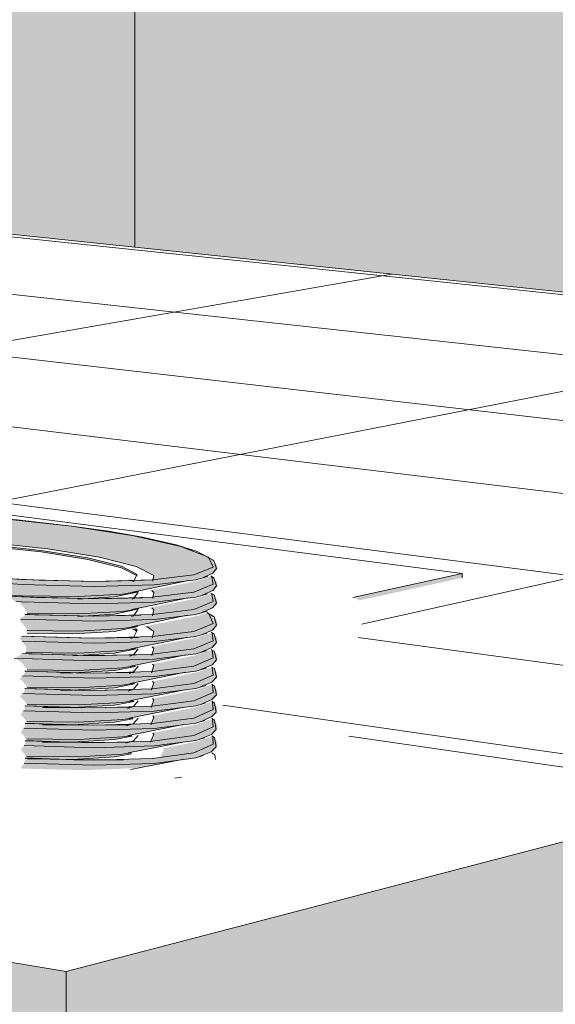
# Model space of a CAD drawing. Header units: metres. Extents: x -1.7 to 80, y -8.6 to 1.8.
# Tile 68 of 79: x 79.93867 to 79.94051, y 1.74325 to 1.74663. Entities that reach past the tile are written whole.
import ezdxf

# ---------------------------------------------------------------- set-up
doc = ezdxf.new("R2010")
doc.units = ezdxf.units.M
for name, color, linetype, lineweight in [('A-FLOR', 192, 'Continuous', 9), ('A-FLOR-PATT', 8, 'Continuous', 9), ('A-GENM', 13, 'Continuous', 18), ('A-MASS', 70, 'Continuous', 9), ('A-WALL', 5, 'Continuous', 18), ('Q-SPCQ', 91, 'Continuous', 18)]:
    doc.layers.add(name, color=color, linetype=linetype, lineweight=lineweight)

# ---------------------------------------------------------------- blocks, each defined once
blk = doc.blocks.new('FP_5-paginação RESTAURANTE-BALCÃO DISTRIBUIÇÃO')
at = {"layer": 'A-FLOR-PATT'}
for p, q in [((-4.0618185, 1.7452753), (-4.0687508, 1.7460004)), ((-4.0618496, 1.745053), (-4.0687695, 1.7458115)), ((-4.0663627, 1.7457601), (-4.068817, 1.7453316)), ((-4.0607939, 1.7446834), (-4.0687901, 1.7456038)), ((-4.0646383, 1.7455801), (-4.0678395, 1.744953)), ((-4.0586609, 1.7441442), (-4.0688128, 1.7453744)), ((-4.0627611, 1.7453842), (-4.0664649, 1.7445577)), ((-4.0574215, 1.7436593), (-4.0688423, 1.7451203)), ((-4.0574829, 1.7432932), (-4.0664784, 1.744512)), ((-4.0575517, 1.7428824), (-4.0665101, 1.7441722))]:
    blk.add_line(p, q, dxfattribs=at)

msp = doc.modelspace()

# ---------------------------------------------------------------- hatches: boundary and pattern name
at = {"layer": 'A-FLOR'}
h = msp.add_hatch(color=256, dxfattribs=at)
h.paths.add_polyline_path([(79.9047554, 1.7369309), (79.9276831, 1.7419691), (79.9276831, 1.7419921), (79.9047554, 1.7369683)], flags=0)
h.paths.add_polyline_path([(79.9398327, 1.7446389), (79.9401861, 1.7447166), (79.9401861, 1.7447317), (79.9398144, 1.7446483), (79.9398289, 1.7446421)], flags=0)
at = {"layer": 'A-GENM'}
for points in [[(79.9388257, 1.7427323), (79.9412794, 1.7434343), (79.9412794, 1.7440052), (79.9388257, 1.7433643), (79.9388257, 1.7431019)], [(79.9388257, 1.7427323), (79.9388257, 1.7433643), (79.9362303, 1.7438002), (79.9362303, 1.7432098), (79.938643, 1.7427659)]]:
    msp.add_hatch(color=256, dxfattribs=at).paths.add_polyline_path(points, flags=0)
at = {"layer": 'A-WALL'}
h = msp.add_hatch(color=256, dxfattribs=at)
h.paths.add_polyline_path([(79.9444901, 1.7452857), (79.9444901, 1.7472553), (79.9443575, 1.7472734), (79.9443575, 1.7475604), (79.9449784, 1.7475554), (79.9449784, 1.7552083), (79.9448684, 1.7551804), (79.9375101, 1.7543435), (79.9375101, 1.7509721), (79.937737, 1.750976), (79.937737, 1.7468822), (79.9379514, 1.7468648), (79.9379514, 1.7465663), (79.937737, 1.7465364), (79.937737, 1.7459905), (79.9425532, 1.7454878)], flags=0)
h.paths.add_polyline_path([(79.9375301, 1.746899), (79.9375286, 1.7507976), (79.9375101, 1.7507972), (79.9375101, 1.7469007), (79.9375135, 1.7469004)], flags=0)
at = {"layer": 'Q-SPCQ'}
for points in [[(79.9379001, 1.7448033), (79.9379194, 1.7448277), (79.9380185, 1.7448459), (79.938158, 1.7448533), (79.9383639, 1.7448497), (79.9386023, 1.7448329), (79.9387632, 1.7448157), (79.9388445, 1.7448941), (79.9385626, 1.7449228), (79.9383514, 1.744937), (79.9381176, 1.7449433), (79.9379214, 1.7449383), (79.9377807, 1.7449226), (79.9377092, 1.7448975), (79.9377145, 1.7448652), (79.9378033, 1.7448273), (79.9378995, 1.7448034)], [(79.9391164, 1.7447056), (79.9391432, 1.7447078), (79.939269, 1.7447285), (79.9393306, 1.7447535), (79.9393147, 1.7447872), (79.9392202, 1.7448243), (79.9390577, 1.7448611), (79.9388445, 1.7448941), (79.9387632, 1.7448157), (79.9389625, 1.7447817), (79.9390747, 1.7447517), (79.939126, 1.7447232), (79.9391167, 1.7447061)], [(79.9379579, 1.7447973), (79.9379729, 1.7448165), (79.9380553, 1.7448326), (79.9381896, 1.7448398), (79.9383749, 1.7448366), (79.9385949, 1.744821), (79.93874, 1.7448055), (79.93874, 1.744811), (79.9385223, 1.7448329), (79.9383449, 1.7448431), (79.9381896, 1.7448453), (79.9380452, 1.7448362), (79.9379726, 1.7448217), (79.9379548, 1.7447988)], [(79.9390684, 1.7447237), (79.9390699, 1.7447285), (79.939007, 1.7447587), (79.9388872, 1.7447874), (79.93874, 1.744811), (79.93874, 1.7448055), (79.9389005, 1.7447797), (79.9390217, 1.7447478), (79.9390666, 1.7447246)], [(79.9388684, 1.7446523), (79.939024, 1.7446617), (79.9392351, 1.7447057), (79.9391102, 1.7446923), (79.9389022, 1.7446878), (79.9386486, 1.7446959), (79.9384223, 1.7447102), (79.9385241, 1.7446854), (79.9385726, 1.7446698), (79.9386046, 1.7446596), (79.93871, 1.7446547), (79.9387968, 1.7446534)], [(79.9389215, 1.7446274), (79.9391275, 1.744633), (79.9392761, 1.7446524), (79.9393298, 1.7446727), (79.9393404, 1.7446807), (79.9393444, 1.7446867), (79.9393457, 1.7447005), (79.9393252, 1.7447227), (79.9393187, 1.7447199), (79.9393306, 1.7446943), (79.9392626, 1.7446669), (79.9391036, 1.7446494), (79.9388868, 1.7446453), (79.938628, 1.7446545), (79.9386135, 1.744654), (79.9386462, 1.7446393), (79.9386546, 1.7446358), (79.9387121, 1.7446333), (79.938909, 1.7446278)], [(79.9391161, 1.7446458), (79.9391529, 1.7446495), (79.9392706, 1.7446696), (79.9393306, 1.7446943), (79.9393184, 1.7447204), (79.9392757, 1.7447056), (79.939113, 1.7446733), (79.9391261, 1.7446644), (79.9391163, 1.7446463)], [(79.9388642, 1.744644), (79.9389939, 1.7446515), (79.9390513, 1.7446651), (79.9390148, 1.7446598), (79.9388491, 1.7446524), (79.9386344, 1.7446575), (79.9386055, 1.7446577), (79.9386149, 1.7446541), (79.9387198, 1.7446482), (79.9388641, 1.744644)], [(79.9389215, 1.7445676), (79.939139, 1.7445746), (79.9392764, 1.744593), (79.9393296, 1.7446132), (79.9393404, 1.7446214), (79.9393444, 1.7446275), (79.9393457, 1.7446414), (79.9393251, 1.7446633), (79.9393187, 1.744661), (79.9393285, 1.7446342), (79.9392626, 1.7446074), (79.9391034, 1.7445897), (79.9389181, 1.7445847), (79.9386839, 1.7445893), (79.9386816, 1.7445857), (79.9386741, 1.744578), (79.938673, 1.7445748), (79.9387101, 1.7445736), (79.9389074, 1.744568)], [(79.9391157, 1.7445861), (79.9391479, 1.744589), (79.9392646, 1.7446076), (79.9393306, 1.7446351), (79.9393186, 1.744661), (79.9392756, 1.744646), (79.9391139, 1.7446141), (79.9391261, 1.7446056), (79.9391158, 1.7445864)], [(79.9388684, 1.7445929), (79.939024, 1.7446023), (79.9392351, 1.7446461), (79.9391102, 1.7446325), (79.9389215, 1.7446274), (79.9386596, 1.7446327), (79.9386697, 1.7446261), (79.9386847, 1.7446099), (79.9386897, 1.7446001), (79.9386907, 1.7445955), (79.9388363, 1.7445934)], [(79.9389215, 1.7444918), (79.9391429, 1.7444994), (79.9392751, 1.744517), (79.9393307, 1.7445387), (79.9393404, 1.7445463), (79.9393444, 1.7445523), (79.9393457, 1.7445665), (79.9393383, 1.7445782), (79.9393353, 1.7445818), (79.9393224, 1.744592), (79.9393153, 1.7445937), (79.9393287, 1.7445592), (79.9392626, 1.7445319), (79.9391031, 1.7445139), (79.9389181, 1.7445089), (79.9386706, 1.7445141), (79.9386651, 1.7445084), (79.938676, 1.7444989), (79.9389074, 1.7444922)], [(79.9388595, 1.7445844), (79.9389932, 1.7445921), (79.9390502, 1.7446056), (79.9390145, 1.7446005), (79.9388491, 1.7445929), (79.9386914, 1.7445941), (79.9386915, 1.7445893), (79.9388541, 1.7445845)], [(79.9391153, 1.7445103), (79.9391465, 1.7445132), (79.9392646, 1.7445321), (79.9393306, 1.74456), (79.9393147, 1.7445949), (79.9393093, 1.7445967), (79.9392778, 1.7445858), (79.9390943, 1.74455), (79.9391262, 1.7445311), (79.9391155, 1.7445109)], [(79.9388684, 1.7445335), (79.9390331, 1.7445447), (79.9392306, 1.7445859), (79.9391102, 1.7445727), (79.9389215, 1.7445676), (79.9386694, 1.7445741), (79.9386661, 1.7445688), (79.9386849, 1.744549), (79.9386897, 1.7445405), (79.9386906, 1.7445361), (79.938824, 1.7445341)], [(79.9389215, 1.744432), (79.9391386, 1.7444391), (79.939275, 1.7444574), (79.9393294, 1.7444785), (79.9393404, 1.744487), (79.9393448, 1.7444968), (79.9393457, 1.7445074), (79.9393386, 1.7445184), (79.9393339, 1.7445241), (79.9393266, 1.7445293), (79.9393195, 1.7445253), (79.9393288, 1.7445), (79.9392625, 1.7444723), (79.9391029, 1.7444542), (79.9389181, 1.7444491), (79.9386723, 1.7444543), (79.9386608, 1.7444473), (79.9386522, 1.7444408), (79.9387101, 1.7444382), (79.9389199, 1.744432)], [(79.9388491, 1.7445244), (79.939003, 1.7445349), (79.9390361, 1.7445438), (79.9390141, 1.7445411), (79.9388491, 1.7445335), (79.9386915, 1.7445341), (79.9386915, 1.7445268), (79.9387683, 1.7445256)], [(79.9390685, 1.7445315), (79.9390699, 1.7445363), (79.9390562, 1.7445423), (79.9390528, 1.7445399), (79.939067, 1.7445323)], [(79.9391149, 1.7444506), (79.9391512, 1.7444543), (79.9392646, 1.7444726), (79.9393306, 1.7445007), (79.9393191, 1.7445264), (79.9392753, 1.7445109), (79.9391159, 1.7444797), (79.9391262, 1.7444723), (79.939115, 1.7444508)], [(79.9388684, 1.7444581), (79.939024, 1.7444677), (79.9392296, 1.7445102), (79.9391102, 1.744497), (79.9389215, 1.7444918), (79.9386762, 1.7444974), (79.9386874, 1.7444804), (79.938689, 1.7444654), (79.9386869, 1.7444609), (79.9388363, 1.7444586)], [(79.9389215, 1.7443722), (79.9391342, 1.7443788), (79.9392749, 1.7443978), (79.9393293, 1.744419), (79.9393414, 1.744429), (79.9393448, 1.7444375), (79.9393457, 1.7444484), (79.9393386, 1.7444593), (79.9393339, 1.7444652), (79.9393273, 1.7444701), (79.93932, 1.7444653), (79.9393289, 1.7444408), (79.9392625, 1.7444128), (79.9391104, 1.7443947), (79.9389181, 1.7443893), (79.9386844, 1.7443943), (79.9386816, 1.7443863), (79.938679, 1.7443793), (79.9389074, 1.7443726)], [(79.9388491, 1.7444491), (79.938992, 1.7444574), (79.9390265, 1.744467), (79.9390137, 1.7444658), (79.9388491, 1.7444581), (79.9386872, 1.7444597), (79.9386858, 1.744454), (79.9388487, 1.7444491)], [(79.9391146, 1.7443908), (79.9391405, 1.744393), (79.9392646, 1.7444131), (79.9393306, 1.7444415), (79.9393192, 1.744467), (79.9392693, 1.7444502), (79.9391189, 1.7444193), (79.9391262, 1.7444135), (79.9391149, 1.7443914)], [(79.9388684, 1.7443987), (79.939024, 1.7444084), (79.9392306, 1.7444507), (79.9391102, 1.7444372), (79.9389199, 1.744432), (79.9386541, 1.7444377), (79.9386703, 1.7444276), (79.9386854, 1.7444109), (79.938694, 1.7444014), (79.9388363, 1.7443992)], [(79.9388684, 1.7443392), (79.939024, 1.744349), (79.9392247, 1.7443904), (79.9391102, 1.7443775), (79.9389017, 1.7443728), (79.9386741, 1.7443781), (79.9386666, 1.7443705), (79.9386856, 1.7443501), (79.9386937, 1.7443419), (79.9388446, 1.7443396)], [(79.9389215, 1.7443124), (79.9391365, 1.7443194), (79.9392748, 1.7443382), (79.9393292, 1.7443596), (79.9393404, 1.7443685), (79.9393448, 1.7443783), (79.9393457, 1.7443893), (79.9393421, 1.7443926), (79.9393339, 1.7444062), (79.9393271, 1.7444107), (79.93932, 1.7444063), (79.9393291, 1.7443816), (79.9392646, 1.7443535), (79.9391104, 1.7443349), (79.9389181, 1.7443295), (79.9386845, 1.7443349), (79.9386828, 1.7443272), (79.938679, 1.7443196), (79.9389074, 1.7443128)], [(79.9388491, 1.7443897), (79.938992, 1.7443981), (79.9390265, 1.7444076), (79.9390134, 1.7444064), (79.9388491, 1.7443987), (79.9386914, 1.7444011), (79.9386915, 1.7443941), (79.938821, 1.7443902)], [(79.9391142, 1.7443311), (79.9391497, 1.7443348), (79.9392686, 1.7443553), (79.9393306, 1.7443822), (79.939319, 1.7444075), (79.939275, 1.7443918), (79.93912, 1.7443599), (79.9391263, 1.7443546), (79.9391145, 1.7443317)], [(79.9388684, 1.7442798), (79.9390193, 1.7442888), (79.9392306, 1.7443315), (79.9391102, 1.7443177), (79.9389215, 1.7443124), (79.9386756, 1.7443181), (79.9386667, 1.7443098), (79.9386859, 1.7442892), (79.9386912, 1.7442826), (79.9388363, 1.7442803)], [(79.9389215, 1.7442526), (79.9391275, 1.7442585), (79.9392762, 1.7442792), (79.9393291, 1.7443002), (79.9393404, 1.7443092), (79.9393448, 1.744319), (79.9393457, 1.7443302), (79.9393418, 1.7443341), (79.9393339, 1.7443472), (79.939327, 1.7443513), (79.93932, 1.7443473), (79.9393292, 1.7443224), (79.9392646, 1.744294), (79.9391104, 1.7442752), (79.9389181, 1.7442697), (79.9386847, 1.7442756), (79.9386838, 1.7442678), (79.9386804, 1.7442598), (79.9389074, 1.744253)], [(79.9388491, 1.7443303), (79.9389935, 1.7443391), (79.9390215, 1.7443475), (79.9388456, 1.7443393), (79.9386914, 1.7443417), (79.9386917, 1.7443343), (79.93881, 1.744331)], [(79.9391139, 1.7442713), (79.9391372, 1.7442731), (79.9392646, 1.744294), (79.9393306, 1.744323), (79.9393188, 1.744348), (79.939275, 1.7443323), (79.9391203, 1.7443009), (79.9391263, 1.7442958), (79.9391141, 1.7442716)], [(79.9389215, 1.7441927), (79.9391332, 1.7441995), (79.9392761, 1.7442197), (79.9393297, 1.7442413), (79.9393404, 1.74425), (79.9393448, 1.7442598), (79.9393457, 1.7442711), (79.9393411, 1.7442766), (79.9393339, 1.7442882), (79.9393295, 1.7442929), (79.93932, 1.7442883), (79.9393293, 1.7442632), (79.9392646, 1.7442344), (79.9391104, 1.7442154), (79.9389154, 1.7442099), (79.9386847, 1.7442151), (79.9386838, 1.7442069), (79.9386804, 1.7442001), (79.9389074, 1.7441932)], [(79.9388684, 1.7442203), (79.939024, 1.7442303), (79.9392306, 1.7442719), (79.9391102, 1.744258), (79.9389215, 1.7442526), (79.9386781, 1.7442592), (79.938669, 1.7442471), (79.9386861, 1.7442283), (79.9386906, 1.7442232), (79.9388186, 1.7442211)], [(79.9388491, 1.744271), (79.938992, 1.7442795), (79.9390215, 1.7442881), (79.9388491, 1.7442798), (79.9386914, 1.7442823), (79.9386923, 1.7442746), (79.9388341, 1.7442712)], [(79.9391136, 1.7442116), (79.939137, 1.7442134), (79.9392646, 1.7442344), (79.9393306, 1.7442637), (79.9393186, 1.7442885), (79.939275, 1.7442727), (79.93912, 1.7442423), (79.9391263, 1.744237), (79.9391139, 1.7442122)], [(79.9389215, 1.7441329), (79.9391442, 1.7441412), (79.9392745, 1.7441595), (79.9393289, 1.7441813), (79.9393404, 1.7441907), (79.9393448, 1.7442006), (79.9393455, 1.7442093), (79.9393439, 1.7442136), (79.9393413, 1.7442171), (79.9393336, 1.7442296), (79.9393298, 1.7442337), (79.9393202, 1.744229), (79.9393294, 1.744204), (79.9392646, 1.7441749), (79.9391062, 1.7441556), (79.9389122, 1.7441502), (79.9386848, 1.7441565), (79.9386838, 1.7441459), (79.9386805, 1.7441404), (79.9389074, 1.7441334)], [(79.9388491, 1.7442116), (79.9389997, 1.744222), (79.9390215, 1.7442287), (79.9388491, 1.7442204), (79.9386913, 1.7442222), (79.9386915, 1.7442148), (79.9388446, 1.7442116)], [(79.9391133, 1.7441519), (79.9391365, 1.7441538), (79.9392646, 1.7441749), (79.9393306, 1.7442045), (79.9393183, 1.744229), (79.9392749, 1.7442132), (79.9391201, 1.7441834), (79.9391263, 1.7441782), (79.9391136, 1.7441525)], [(79.9388684, 1.7441609), (79.9390193, 1.7441701), (79.9392306, 1.7442123), (79.9391102, 1.7441982), (79.9389215, 1.7441927), (79.9386792, 1.744199), (79.9386692, 1.7441864), (79.9386865, 1.7441672), (79.9386906, 1.7441638), (79.9388213, 1.7441617)], [(79.9389215, 1.7440731), (79.9391314, 1.7440798), (79.9392744, 1.7440999), (79.9393288, 1.7441219), (79.9393404, 1.7441314), (79.9393448, 1.7441413), (79.9393455, 1.7441501), (79.9393439, 1.7441545), (79.9393421, 1.7441561), (79.9393339, 1.7441703), (79.9393301, 1.7441745), (79.9393204, 1.7441695), (79.9393295, 1.7441448), (79.9392646, 1.7441153), (79.9391203, 1.7440962), (79.938909, 1.7440905), (79.9386847, 1.7440968), (79.9386838, 1.7440849), (79.9386813, 1.7440806), (79.9389074, 1.7440736)], [(79.9388491, 1.7441522), (79.938992, 1.7441609), (79.9390215, 1.7441694), (79.9388491, 1.7441609), (79.9386906, 1.7441625), (79.9386914, 1.7441604), (79.9386915, 1.7441551), (79.9388051, 1.7441529)], [(79.9391297, 1.7440932), (79.9391453, 1.7440957), (79.9392646, 1.7441153), (79.9393306, 1.7441453), (79.9393181, 1.7441694), (79.9392748, 1.7441536), (79.9391583, 1.744131), (79.9391607, 1.7441247), (79.9391488, 1.7441001), (79.9391299, 1.7440933)], [(79.9388684, 1.7441015), (79.939024, 1.7441116), (79.9392235, 1.7441517), (79.939117, 1.7441387), (79.9389215, 1.7441329), (79.9386796, 1.7441382), (79.9386753, 1.7441336), (79.9386699, 1.7441252), (79.9386868, 1.7441062), (79.9386906, 1.7441043), (79.9388363, 1.744102)], [(79.9388922, 1.744056), (79.9390154, 1.7440606), (79.9390686, 1.744064), (79.9391537, 1.7440766), (79.9392083, 1.7440901), (79.939117, 1.7440789), (79.9389215, 1.7440731), (79.9386807, 1.7440792), (79.9386755, 1.7440724), (79.9386701, 1.7440645), (79.9386736, 1.7440612), (79.9388654, 1.7440564)], [(79.9388491, 1.7440928), (79.938992, 1.7441016), (79.9390215, 1.74411), (79.9388491, 1.7441015), (79.9386901, 1.7441026), (79.9386914, 1.7440973), (79.9386915, 1.7440954), (79.9388372, 1.744093)]]:
    msp.add_hatch(color=256, dxfattribs=at).paths.add_polyline_path(points, flags=0)
h = msp.add_hatch(color=256, dxfattribs=at)
h.paths.add_polyline_path([(79.9390577, 1.7448611), (79.9390482, 1.7448632), (79.939048, 1.7448626)], flags=0)
h.paths.add_polyline_path([(79.9392202, 1.7448243), (79.9391867, 1.7448335), (79.9391308, 1.7448469), (79.9390981, 1.744852), (79.9392146, 1.7448256)], flags=0)
h.paths.add_polyline_path([(79.9389215, 1.7446872), (79.9391275, 1.7446927), (79.9392755, 1.7447117), (79.9393303, 1.7447324), (79.9393404, 1.74474), (79.9393444, 1.744746), (79.9393457, 1.7447596), (79.9393276, 1.744782), (79.9392652, 1.7448082), (79.939286, 1.7447985), (79.9393148, 1.7447871), (79.9393306, 1.7447535), (79.9392627, 1.7447265), (79.9391039, 1.7447092), (79.9389092, 1.7447045), (79.9386377, 1.7447135), (79.9383749, 1.7447336), (79.9381637, 1.7447572), (79.9381613, 1.7447536), (79.938222, 1.7447449), (79.9383437, 1.7447252), (79.9384338, 1.7447111), (79.9387101, 1.7446931), (79.938915, 1.7446874)], flags=0)

# ---------------------------------------------------------------- linework, layer by layer
at = {"layer": 'A-FLOR'}
for p, q in [((79.9401861, 1.7447317), (79.9373413, 1.7450984)), ((79.9398112, 1.7446495), (79.9401861, 1.7447317)), ((79.9401861, 1.7447166), (79.9401861, 1.7447317))]:
    msp.add_line(p, q, dxfattribs=at)
at = {"layer": 'A-GENM', "lineweight": 9}
for p, q in [((79.9412794, 1.7440052), (79.9393644, 1.7442788)), ((79.9388257, 1.7433643), (79.9412794, 1.7440052)), ((79.9362303, 1.7438002), (79.9388257, 1.7433643)), ((79.9388257, 1.7427323), (79.9388257, 1.7433643))]:
    msp.add_line(p, q, dxfattribs=at)
at = {"layer": 'A-MASS'}
for p, q in [((79.9390612, 1.7510207), (79.9390612, 1.7458523)), ((79.9390612, 1.7458523), (79.9409169, 1.7456586))]:
    msp.add_line(p, q, dxfattribs=at)
at = {"layer": 'A-WALL', "lineweight": 9}
msp.add_line((79.937737, 1.7459905), (79.9444901, 1.7452857), dxfattribs=at)
at = {"layer": 'Q-SPCQ', "lineweight": 9}
for p, q in [((79.9392466, 1.7447078), (79.9390534, 1.7446675)), ((79.9392445, 1.7446479), (79.9390519, 1.744608)), ((79.9393147, 1.7445949), (79.9393117, 1.7445968)), ((79.9392425, 1.744588), (79.9390503, 1.7445485)), ((79.9390688, 1.744532), (79.9390586, 1.7445405)), ((79.9392398, 1.744512), (79.9390483, 1.744473)), ((79.9392377, 1.7444521), (79.9390468, 1.7444134)), ((79.9392355, 1.7443921), (79.9390452, 1.7443539)), ((79.9392334, 1.7443322), (79.9390435, 1.7442943)), ((79.9392312, 1.7442722), (79.9390419, 1.7442348)), ((79.9392289, 1.7442122), (79.9390402, 1.7441752)), ((79.9392267, 1.7441523), (79.9390386, 1.7441156)), ((79.9392244, 1.7440923), (79.9390462, 1.7440579)), ((79.939222, 1.7440323), (79.9391986, 1.7440278))]:
    msp.add_line(p, q, dxfattribs=at)
for points in [[(79.9377253, 1.7448389, 0), (79.9376962, 1.7448593, 0), (79.9376878, 1.7448767, 0), (79.9377054, 1.7449016, 0), (79.9377717, 1.7449227, 0), (79.9378487, 1.7449336, 0), (79.9379672, 1.7449416, 0), (79.9381321, 1.744944, 0), (79.9383388, 1.7449383, 0), (79.938453, 1.744932, 0), (79.9386572, 1.7449157, 0), (79.9388454, 1.7448946, 0)], [(79.9388445, 1.7448941, 0), (79.9386013, 1.7449202, 0), (79.9383514, 1.744937, 0), (79.9381176, 1.7449433, 0), (79.9379214, 1.7449383, 0), (79.9377807, 1.7449226, 0), (79.9377092, 1.7448975, 0), (79.9377145, 1.7448652, 0), (79.9377976, 1.7448287, 0), (79.937952, 1.7447915, 0), (79.9381637, 1.7447572, 0)], [(79.9393147, 1.7447872, 0), (79.9392202, 1.7448243, 0), (79.9390577, 1.7448611, 0), (79.9388445, 1.7448941, 0)], [(79.939294, 1.7447165, 0), (79.9393298, 1.7447324, 0), (79.9393427, 1.7447485, 0), (79.9393333, 1.7447761, 0), (79.939276, 1.7448073, 0), (79.9392031, 1.7448301, 0), (79.9390875, 1.7448562, 0), (79.938971, 1.7448767, 0), (79.9388454, 1.7448946, 0)], [(79.9387632, 1.7448157, 0), (79.9385578, 1.7448376, 0), (79.9383481, 1.7448506, 0), (79.938158, 1.7448533, 0), (79.9380093, 1.7448454, 0), (79.9379194, 1.7448277, 0), (79.9378987, 1.7448034, 0)], [(79.93874, 1.744811, 0), (79.9385534, 1.7448309, 0), (79.9383626, 1.7448428, 0), (79.9381896, 1.7448453, 0), (79.9380545, 1.744838, 0), (79.9379729, 1.744822, 0), (79.9379548, 1.7447988, 0), (79.9379699, 1.744786, 0)], [(79.93874, 1.7448055, 0), (79.9385534, 1.7448255, 0), (79.9383626, 1.7448373, 0), (79.9381896, 1.7448398, 0), (79.9380545, 1.7448326, 0), (79.9379729, 1.7448165, 0)], [(79.9390548, 1.7447038, 0), (79.9390565, 1.7447045, 0), (79.9390699, 1.7447285, 0), (79.9390153, 1.7447566, 0), (79.9389005, 1.7447852, 0), (79.93874, 1.744811, 0)], [(79.9390693, 1.7447236, 0), (79.9390153, 1.744751, 0), (79.9389005, 1.7447797, 0), (79.93874, 1.7448055, 0)], [(79.9391239, 1.7447049, 0), (79.939127, 1.7447249, 0), (79.9390666, 1.7447558, 0), (79.9389399, 1.7447874, 0), (79.9387632, 1.7448157, 0)], [(79.9381637, 1.7447572, 0), (79.9384124, 1.7447294, 0), (79.9386728, 1.7447111, 0), (79.9389181, 1.7447043, 0), (79.9391224, 1.7447097, 0), (79.9392646, 1.7447267, 0), (79.9393306, 1.7447535, 0), (79.939315, 1.7447871, 0)], [(79.9390945, 1.7447083, 0), (79.9389365, 1.7447044, 0), (79.9387328, 1.7447086, 0), (79.9386182, 1.7447142, 0), (79.9384997, 1.7447222, 0), (79.9383233, 1.7447382, 0), (79.938163, 1.7447574, 0)], [(79.9384083, 1.7447129, 0), (79.9384116, 1.7447126, 0), (79.9386742, 1.7446941, 0), (79.9389215, 1.7446872, 0), (79.9391275, 1.7446927, 0), (79.9392708, 1.74471, 0), (79.9393122, 1.7447216, 0)], [(79.9386091, 1.7446549, 0), (79.9386728, 1.7446514, 0), (79.9389181, 1.7446445, 0), (79.9391224, 1.7446499, 0), (79.9392646, 1.7446672, 0), (79.9393306, 1.7446943, 0), (79.9393263, 1.7447194, 0)], [(79.9392931, 1.7446567, 0), (79.9393293, 1.7446727, 0), (79.9393426, 1.7446889, 0), (79.9393336, 1.7447169, 0), (79.9393227, 1.744723, 0)], [(79.9386004, 1.7446588, 0), (79.9386731, 1.7446552, 0), (79.9388684, 1.7446523, 0), (79.9390193, 1.7446608, 0), (79.9390723, 1.7446691, 0)], [(79.9386533, 1.7446355, 0), (79.9386742, 1.7446344, 0), (79.9389215, 1.7446274, 0), (79.9391275, 1.744633, 0), (79.9392708, 1.7446504, 0), (79.9393112, 1.7446618, 0)], [(79.9390753, 1.7446688, 0), (79.938992, 1.7446512, 0), (79.9388661, 1.7446435, 0)], [(79.9390525, 1.7446438, 0), (79.9390565, 1.7446454, 0), (79.9390724, 1.7446654, 0)], [(79.9391231, 1.7446452, 0), (79.939127, 1.7446661, 0), (79.9391195, 1.744673, 0)], [(79.9392921, 1.744597, 0), (79.9393288, 1.744613, 0), (79.9393425, 1.7446293, 0), (79.9393339, 1.7446577, 0), (79.9393231, 1.7446638, 0)], [(79.9390882, 1.7446482, 0), (79.9389289, 1.7446446, 0), (79.9387248, 1.7446491, 0), (79.938611, 1.7446549, 0)], [(79.9386849, 1.744591, 0), (79.9389181, 1.7445847, 0), (79.9391224, 1.7445902, 0), (79.9392646, 1.7446076, 0), (79.9393306, 1.7446351, 0), (79.9393263, 1.7446604, 0)], [(79.9386704, 1.7445749, 0), (79.9386742, 1.7445747, 0), (79.9389215, 1.7445676, 0), (79.9391275, 1.7445732, 0), (79.9392708, 1.7445908, 0), (79.9393101, 1.744602, 0)], [(79.9386732, 1.7445159, 0), (79.9389181, 1.7445089, 0), (79.9391224, 1.7445145, 0), (79.9392646, 1.7445321, 0), (79.9393306, 1.74456, 0), (79.939315, 1.7445947, 0)], [(79.9386915, 1.7445951, 0), (79.9388684, 1.7445929, 0), (79.9390193, 1.7446014, 0), (79.9390698, 1.7446093, 0)], [(79.9390753, 1.7446097, 0), (79.938992, 1.7445919, 0), (79.9388661, 1.7445841, 0)], [(79.9390501, 1.7445838, 0), (79.9390565, 1.7445864, 0), (79.9390724, 1.7446063, 0)], [(79.9391222, 1.7445855, 0), (79.939127, 1.7446072, 0), (79.9391201, 1.7446138, 0)], [(79.9392908, 1.7445212, 0), (79.9393281, 1.7445373, 0), (79.9393423, 1.7445537, 0), (79.9393342, 1.7445826, 0), (79.9393087, 1.7445974, 0)], [(79.9390818, 1.7445882, 0), (79.9389212, 1.7445848, 0), (79.9387166, 1.7445897, 0), (79.9386839, 1.7445918, 0)], [(79.9386745, 1.7444989, 0), (79.9389215, 1.7444918, 0), (79.9391275, 1.7444975, 0), (79.9392708, 1.7445154, 0), (79.9393088, 1.7445261, 0)], [(79.938675, 1.7444561, 0), (79.9389181, 1.7444491, 0), (79.9391224, 1.7444547, 0), (79.9392646, 1.7444726, 0), (79.9393306, 1.7445007, 0), (79.9393272, 1.7445258, 0)], [(79.9386915, 1.7445357, 0), (79.9388684, 1.7445335, 0), (79.9390193, 1.7445421, 0), (79.9390673, 1.7445495, 0)], [(79.9390719, 1.7445492, 0), (79.938992, 1.7445326, 0), (79.9388491, 1.7445244, 0), (79.9386922, 1.7445261, 0)], [(79.939047, 1.7445078, 0), (79.9390565, 1.7445115, 0), (79.9390699, 1.7445363, 0), (79.9390635, 1.7445425, 0)], [(79.9391211, 1.7445098, 0), (79.939127, 1.7445326, 0), (79.9391033, 1.7445496, 0)], [(79.9392898, 1.7444614, 0), (79.9393276, 1.7444776, 0), (79.9393422, 1.7444941, 0), (79.9393344, 1.7445234, 0), (79.9393241, 1.7445295, 0)], [(79.9390735, 1.744512, 0), (79.9389112, 1.7445091, 0), (79.938706, 1.7445145, 0), (79.9386734, 1.7445166, 0)], [(79.9386475, 1.7444407, 0), (79.9386742, 1.7444392, 0), (79.9389215, 1.744432, 0), (79.9391275, 1.7444377, 0), (79.9392708, 1.7444558, 0), (79.9393076, 1.7444662, 0)], [(79.9386853, 1.7443958, 0), (79.9389181, 1.7443893, 0), (79.9391224, 1.744395, 0), (79.9392646, 1.7444131, 0), (79.9393306, 1.7444415, 0), (79.9393272, 1.7444668, 0)], [(79.9386876, 1.7444605, 0), (79.9388684, 1.7444581, 0), (79.9390193, 1.7444668, 0), (79.9390641, 1.7444737, 0)], [(79.9390675, 1.7444725, 0), (79.938992, 1.7444574, 0), (79.9388491, 1.7444491, 0)], [(79.9390444, 1.7444478, 0), (79.9390565, 1.7444524, 0), (79.9390726, 1.7444721, 0)], [(79.9391201, 1.7444501, 0), (79.939127, 1.7444738, 0), (79.9391214, 1.7444795, 0)], [(79.9392888, 1.7444016, 0), (79.939327, 1.7444179, 0), (79.939342, 1.7444345, 0), (79.9393347, 1.7444641, 0), (79.9393245, 1.7444703, 0)], [(79.9390668, 1.7444519, 0), (79.9389031, 1.7444493, 0), (79.9386976, 1.7444551, 0), (79.9386749, 1.7444566, 0)], [(79.9386756, 1.7443794, 0), (79.9389215, 1.7443722, 0), (79.9391275, 1.744378, 0), (79.9392708, 1.7443962, 0), (79.9393064, 1.7444063, 0)], [(79.9390599, 1.7443919, 0), (79.9388949, 1.7443896, 0), (79.938689, 1.7443958, 0), (79.9386841, 1.7443961, 0)], [(79.9386852, 1.7443361, 0), (79.9389181, 1.7443295, 0), (79.9391224, 1.7443353, 0), (79.9392646, 1.7443535, 0), (79.9393306, 1.7443822, 0), (79.9393277, 1.7444074, 0)], [(79.9386914, 1.7444009, 0), (79.9388684, 1.7443987, 0), (79.9390193, 1.7444075, 0), (79.9390616, 1.7444139, 0)], [(79.9390641, 1.7444122, 0), (79.938992, 1.7443981, 0), (79.9388491, 1.7443897, 0), (79.9388057, 1.7443894, 0)], [(79.9390418, 1.7443878, 0), (79.9390565, 1.7443933, 0), (79.9390728, 1.7444128, 0)], [(79.9391192, 1.7443904, 0), (79.939127, 1.7444149, 0), (79.9391219, 1.7444202, 0)], [(79.9392878, 1.7443418, 0), (79.9393265, 1.7443581, 0), (79.9393418, 1.7443748, 0), (79.9393349, 1.7444049, 0), (79.9393249, 1.744411, 0)], [(79.9391182, 1.7443307, 0), (79.939127, 1.7443561, 0), (79.9391224, 1.744361, 0)], [(79.9386773, 1.7443196, 0), (79.9389215, 1.7443124, 0), (79.9391275, 1.7443182, 0), (79.9392708, 1.7443367, 0), (79.9393051, 1.7443464, 0)], [(79.9390528, 1.7443318, 0), (79.9388866, 1.7443299, 0), (79.9386839, 1.7443364, 0)], [(79.9386853, 1.7442764, 0), (79.9389181, 1.7442697, 0), (79.9391224, 1.7442755, 0), (79.9392646, 1.744294, 0), (79.9393306, 1.744323, 0), (79.9393281, 1.7443479, 0)], [(79.9386914, 1.7443415, 0), (79.9388684, 1.7443392, 0), (79.9390193, 1.7443481, 0), (79.9390591, 1.7443542, 0)], [(79.9390609, 1.7443521, 0), (79.938992, 1.7443388, 0), (79.9388491, 1.7443303, 0), (79.9388057, 1.74433, 0)], [(79.9390387, 1.7443278, 0), (79.9390565, 1.7443342, 0), (79.9390728, 1.7443534, 0)], [(79.9392868, 1.744282, 0), (79.9393259, 1.7442984, 0), (79.9393417, 1.7443152, 0), (79.9393352, 1.7443456, 0), (79.9393253, 1.7443518, 0)], [(79.9386913, 1.7442821, 0), (79.9388684, 1.7442798, 0), (79.9390193, 1.7442888, 0), (79.9390567, 1.7442944, 0)], [(79.9390579, 1.744292, 0), (79.938992, 1.7442795, 0), (79.9388491, 1.744271, 0), (79.9387443, 1.7442713, 0)], [(79.9390363, 1.744268, 0), (79.9390565, 1.7442751, 0), (79.9390729, 1.7442941, 0)], [(79.9391172, 1.744271, 0), (79.939127, 1.7442972, 0), (79.9391229, 1.7443017, 0)], [(79.9392857, 1.7442222, 0), (79.9393253, 1.7442387, 0), (79.9393415, 1.7442555, 0), (79.9393354, 1.7442864, 0), (79.9393257, 1.7442926, 0)], [(79.9386793, 1.7442597, 0), (79.9389215, 1.7442526, 0), (79.9391275, 1.7442585, 0), (79.9392708, 1.7442771, 0), (79.9393038, 1.7442865, 0)], [(79.9390456, 1.7442718, 0), (79.9388781, 1.7442702, 0), (79.9386842, 1.7442768, 0)], [(79.9386855, 1.7442166, 0), (79.9389181, 1.7442099, 0), (79.9391224, 1.7442158, 0), (79.9392646, 1.7442344, 0), (79.9393306, 1.7442637, 0), (79.9393285, 1.7442884, 0)], [(79.93868, 1.7442, 0), (79.9389215, 1.7441927, 0), (79.9391275, 1.7441987, 0), (79.9392708, 1.7442176, 0), (79.9393024, 1.7442265, 0)], [(79.9386854, 1.7441569, 0), (79.9389181, 1.7441501, 0), (79.9391224, 1.744156, 0), (79.9392646, 1.7441749, 0), (79.9393306, 1.7442045, 0), (79.9393289, 1.744229, 0)], [(79.9386905, 1.7442227, 0), (79.9388684, 1.7442203, 0), (79.9390193, 1.7442294, 0), (79.9390543, 1.7442347, 0)], [(79.9390551, 1.744232, 0), (79.938992, 1.7442202, 0), (79.9388491, 1.7442116, 0), (79.9387443, 1.7442119, 0)], [(79.9390335, 1.744208, 0), (79.9390565, 1.7442161, 0), (79.939073, 1.7442347, 0)], [(79.9391162, 1.7442113, 0), (79.939127, 1.7442384, 0), (79.9391234, 1.7442425, 0)], [(79.9392847, 1.7441624, 0), (79.9393247, 1.7441789, 0), (79.9393413, 1.7441959, 0), (79.9393357, 1.7442271, 0), (79.939326, 1.7442334, 0)], [(79.9390383, 1.7442118, 0), (79.9388694, 1.7442105, 0), (79.9386843, 1.7442173, 0)], [(79.9386808, 1.7441402, 0), (79.9389215, 1.7441329, 0), (79.9391275, 1.744139, 0), (79.9392708, 1.744158, 0), (79.9393009, 1.7441666, 0)], [(79.9390307, 1.7441517, 0), (79.9388606, 1.7441509, 0), (79.9386843, 1.7441577, 0)], [(79.9386854, 1.7440972, 0), (79.9389181, 1.7440903, 0), (79.9391224, 1.7440963, 0), (79.9392646, 1.7441153, 0), (79.9393306, 1.7441453, 0), (79.9393293, 1.7441695, 0)], [(79.9386899, 1.7441633, 0), (79.9388684, 1.7441609, 0), (79.9390193, 1.7441701, 0), (79.9390519, 1.744175, 0)], [(79.9390525, 1.7441721, 0), (79.938992, 1.7441609, 0), (79.9388491, 1.7441522, 0), (79.9387443, 1.7441525, 0)], [(79.9390307, 1.7441481, 0), (79.9390565, 1.744157, 0), (79.939073, 1.7441754, 0)], [(79.9391152, 1.7441517, 0), (79.939127, 1.7441795, 0), (79.9391238, 1.7441832, 0)], [(79.9392836, 1.7441026, 0), (79.9393241, 1.7441192, 0), (79.9393411, 1.7441362, 0), (79.9393359, 1.7441678, 0), (79.9393264, 1.7441742, 0)], [(79.9386816, 1.7440804, 0), (79.9389215, 1.7440731, 0), (79.9391275, 1.7440792, 0), (79.9392708, 1.7440985, 0), (79.9392969, 1.7441057, 0)], [(79.939023, 1.7440917, 0), (79.9388516, 1.7440912, 0), (79.9386843, 1.7440981, 0)], [(79.938689, 1.744104, 0), (79.9388684, 1.7441015, 0), (79.9390193, 1.7441107, 0), (79.9390495, 1.7441152, 0)], [(79.93905, 1.7441122, 0), (79.938992, 1.7441016, 0), (79.9388491, 1.7440928, 0), (79.9386928, 1.7440946, 0)], [(79.9393385, 1.7440926, 0), (79.9393362, 1.7441086, 0), (79.9393267, 1.7441149, 0)]]:
    msp.add_polyline3d(points, dxfattribs=at)

# ---------------------------------------------------------------- block references
at = {"layer": 'A-FLOR'}
msp.add_blockref('FP_5-paginação RESTAURANTE-BALCÃO DISTRIBUIÇÃO', (84.0063071, 0), dxfattribs=at)

doc.saveas('drawing.dxf')
